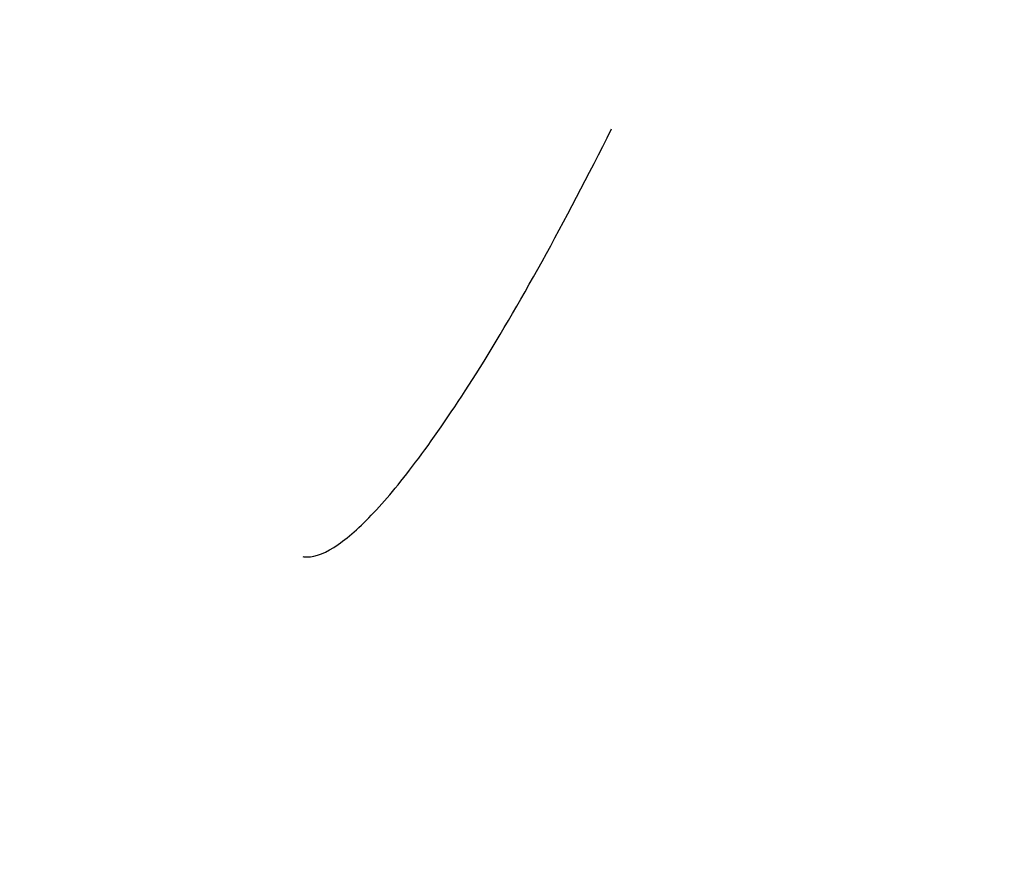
# Model space of a CAD drawing. Header units: millimetres. Extents: x -453 to 576, y -2105 to -925.
# Tile 6 of 256: x -436.45 to -435.06, y -1569.26 to -1568.05. Entities that reach past the tile are written whole.
import ezdxf

# ---------------------------------------------------------------- set-up
doc = ezdxf.new("R2010")
doc.units = ezdxf.units.MM
doc.layers.add('1', color=7, linetype='Continuous')
doc.layers.add('3', color=7, linetype='Continuous')

# ---------------------------------------------------------------- blocks, each defined once
blk = doc.blocks.new('Bloque 17')
at = {"layer": '3', "color": 253, "true_color": 0x98aaaf}
for points, knots in [([(658.9037, 30.6764, -149.8274), (658.914, 31.3127, -150.0401), (658.872, 31.9834, -150.2671), (658.782, 32.6899, -150.5091), (658.6921, 33.3965, -150.7511), (658.5543, 34.139, -151.0081), (658.3551, 34.9157, -151.2805), (658.1559, 35.6925, -151.5528), (657.8953, 36.5035, -151.8404), (657.5645, 37.3477, -152.1435), (657.3397, 37.9215, -152.3496), (657.0825, 38.5106, -152.5629), (656.7913, 39.1107, -152.7819), (656.6541, 39.3934, -152.8851), (656.5093, 39.6786, -152.9896), (656.3568, 39.9657, -153.0952), (656.0858, 40.4761, -153.283), (655.7903, 40.9928, -153.4744), (655.4719, 41.5102, -153.6675), (655.2311, 41.9016, -153.8135), (654.9771, 42.2935, -153.9605), (654.7107, 42.6836, -154.1076), (654.3457, 43.2181, -154.3091), (653.9573, 43.7492, -154.5108), (653.5494, 44.2709, -154.7105), (653.2659, 44.6333, -154.8492), (652.9731, 44.9912, -154.9868), (652.6722, 45.3426, -155.1227), (652.177, 45.9208, -155.3463), (651.6598, 46.4812, -155.5649), (651.1301, 47.0161, -155.7753), (650.8745, 47.2742, -155.8768), (650.6161, 47.5263, -155.9764), (650.3557, 47.7716, -156.0737), (649.6858, 48.4027, -156.3241), (649.0035, 48.9887, -156.5593), (648.3162, 49.5276, -156.7781), (648.1825, 49.6323, -156.8206), (648.0487, 49.7353, -156.8625), (647.9148, 49.8365, -156.9038), (647.2969, 50.3032, -157.0942), (646.6763, 50.7317, -157.2711), (646.0593, 51.1236, -157.4348), (645.8546, 51.2536, -157.4891), (645.6503, 51.3796, -157.5419), (645.4466, 51.5016, -157.5933), (644.8178, 51.8783, -157.752), (644.1951, 52.2173, -157.8968), (643.5838, 52.522, -158.0288), (643.4002, 52.6135, -158.0684), (643.2177, 52.7019, -158.1069), (643.0363, 52.7874, -158.1442), (642.3534, 53.1091, -158.2849), (641.6872, 53.3884, -158.4095), (641.0407, 53.6275, -158.5187), (640.9439, 53.6633, -158.5351), (640.8475, 53.6983, -158.5511), (640.7515, 53.7323, -158.5668), (640.0684, 53.9746, -158.6783), (639.4082, 54.1715, -158.7724), (638.7721, 54.3252, -158.8497), (638.7224, 54.3372, -158.8558), (638.673, 54.3489, -158.8617), (638.6236, 54.3603, -158.8675), (637.979, 54.5101, -158.9436), (637.3596, 54.6149, -159.0023), (636.7669, 54.6833, -159.0465), (636.7328, 54.6873, -159.049), (636.6988, 54.6911, -159.0515), (636.6649, 54.6948, -159.054), (636.0414, 54.7627, -159.099), (635.4479, 54.7904, -159.1281), (634.8838, 54.7745, -159.14)], [0, 0, 0, 0, 2.132486, 2.132486, 2.132486, 4.529345, 4.529345, 4.529345, 7.231295, 7.231295, 7.231295, 9.260485, 9.260485, 9.260485, 10.269491, 10.269491, 10.269491, 12.139888, 12.139888, 12.139888, 13.606341, 13.606341, 13.606341, 15.664114, 15.664114, 15.664114, 17.109335, 17.109335, 17.109335, 19.477738, 19.477738, 19.477738, 20.6001, 20.6001, 20.6001, 23.383919, 23.383919, 23.383919, 23.905842, 23.905842, 23.905842, 26.226868, 26.226868, 26.226868, 26.964154, 26.964154, 26.964154, 29.133374, 29.133374, 29.133374, 29.752691, 29.752691, 29.752691, 31.951514, 31.951514, 31.951514, 32.262842, 32.262842, 32.262842, 34.350489, 34.350489, 34.350489, 34.504085, 34.504085, 34.504085, 36.399481, 36.399481, 36.399481, 36.502337, 36.502337, 36.502337, 38.290481, 38.290481, 38.290481, 38.290481]), ([(658.9037, 30.6764, -149.8274), (658.914, 31.3127, -150.0401), (658.872, 31.9834, -150.2671), (658.782, 32.6899, -150.5091), (658.6921, 33.3965, -150.7511), (658.5543, 34.139, -151.0081), (658.3551, 34.9157, -151.2805), (658.1559, 35.6925, -151.5528), (657.8953, 36.5035, -151.8404), (657.5645, 37.3477, -152.1435), (657.3397, 37.9215, -152.3496), (657.0825, 38.5106, -152.5629), (656.7913, 39.1107, -152.7819), (656.6541, 39.3934, -152.8851), (656.5093, 39.6786, -152.9896), (656.3568, 39.9657, -153.0952), (656.0858, 40.4761, -153.283), (655.7903, 40.9928, -153.4744), (655.4719, 41.5102, -153.6675), (655.2311, 41.9016, -153.8135), (654.9771, 42.2935, -153.9605), (654.7107, 42.6836, -154.1076), (654.3457, 43.2181, -154.3091), (653.9573, 43.7492, -154.5108), (653.5494, 44.2709, -154.7105), (653.2659, 44.6333, -154.8492), (652.9731, 44.9912, -154.9868), (652.6722, 45.3426, -155.1227), (652.177, 45.9208, -155.3463), (651.6598, 46.4812, -155.5649), (651.1301, 47.0161, -155.7753), (650.8745, 47.2742, -155.8768), (650.6161, 47.5263, -155.9764), (650.3557, 47.7716, -156.0737), (649.6858, 48.4027, -156.3241), (649.0035, 48.9887, -156.5593), (648.3162, 49.5276, -156.7781), (648.1825, 49.6323, -156.8206), (648.0487, 49.7353, -156.8625), (647.9148, 49.8365, -156.9038), (647.2969, 50.3032, -157.0942), (646.6763, 50.7317, -157.2711), (646.0593, 51.1236, -157.4348), (645.8546, 51.2536, -157.4891), (645.6503, 51.3796, -157.5419), (645.4466, 51.5016, -157.5933), (644.8178, 51.8783, -157.752), (644.1951, 52.2173, -157.8968), (643.5838, 52.522, -158.0288), (643.4002, 52.6135, -158.0684), (643.2177, 52.7019, -158.1069), (643.0363, 52.7874, -158.1442), (642.3534, 53.1091, -158.2849), (641.6872, 53.3884, -158.4095), (641.0407, 53.6275, -158.5187), (640.9439, 53.6633, -158.5351), (640.8475, 53.6983, -158.5511), (640.7515, 53.7323, -158.5668), (640.0684, 53.9746, -158.6783), (639.4082, 54.1715, -158.7724), (638.7721, 54.3252, -158.8497), (638.7224, 54.3372, -158.8558), (638.673, 54.3489, -158.8617), (638.6236, 54.3603, -158.8675), (637.979, 54.5101, -158.9436), (637.3596, 54.6149, -159.0023), (636.7669, 54.6833, -159.0465), (636.7328, 54.6873, -159.049), (636.6988, 54.6911, -159.0515), (636.6649, 54.6948, -159.054), (636.0414, 54.7627, -159.099), (635.4479, 54.7904, -159.1281), (634.8838, 54.7745, -159.14)], [-38.290481, -38.290481, -38.290481, -38.290481, -36.157995, -36.157995, -36.157995, -33.761136, -33.761136, -33.761136, -31.059185, -31.059185, -31.059185, -29.029996, -29.029996, -29.029996, -28.02099, -28.02099, -28.02099, -26.150593, -26.150593, -26.150593, -24.68414, -24.68414, -24.68414, -22.626367, -22.626367, -22.626367, -21.181146, -21.181146, -21.181146, -18.812743, -18.812743, -18.812743, -17.69038, -17.69038, -17.69038, -14.906562, -14.906562, -14.906562, -14.384639, -14.384639, -14.384639, -12.063613, -12.063613, -12.063613, -11.326326, -11.326326, -11.326326, -9.157107, -9.157107, -9.157107, -8.53779, -8.53779, -8.53779, -6.338967, -6.338967, -6.338967, -6.027639, -6.027639, -6.027639, -3.939992, -3.939992, -3.939992, -3.786396, -3.786396, -3.786396, -1.891, -1.891, -1.891, -1.788144, -1.788144, -1.788144, 0, 0, 0, 0]), ([(642.7996, 54.3373, -156.7033), (642.7977, 54.3376, -156.6927), (642.7836, 54.3391, -156.6147), (642.7509, 54.3252, -156.4742), (642.6969, 54.2756, -156.3038), (642.6334, 54.198, -156.1477), (642.526, 54.0402, -155.9445), (642.4279, 53.8635, -155.8336), (642.3625, 53.7314, -155.7934)], [0.755922, 0.755922, 0.755922, 0.755922, 0.789369, 1.002121, 1.214873, 1.427625, 1.640377, 2.097972, 2.097972, 2.097972, 2.097972])]:
    blk.add_open_spline(points, degree=3, knots=knots, dxfattribs=at)
blk = doc.blocks.new('ADMI22F8DEB74KCX_32_1_1_1_1_1_1')
at = {"layer": '3', "color": 253, "true_color": 0x98aaaf}
blk.add_blockref('Bloque 17', (0, 0), dxfattribs=at)

msp = doc.modelspace()

# ---------------------------------------------------------------- block references
at = {"layer": '1', "rotation": 180}
msp.add_blockref('ADMI22F8DEB74KCX_32_1_1_1_1_1_1', (206.7486, -1514.4701, 232.8463), dxfattribs=at)

doc.saveas('drawing.dxf')
